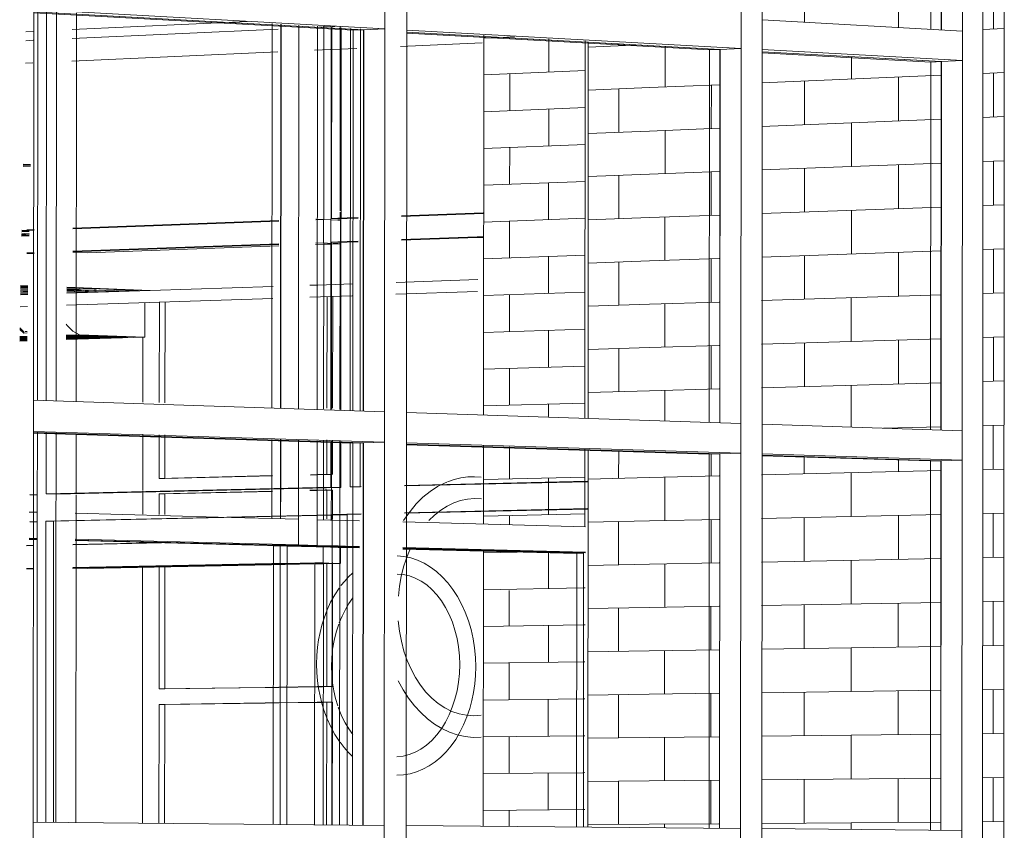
# Model space of a CAD drawing. Header units: metres. Extents: x -32 to 90, y -28 to 32.
# Tile 81 of 148: x 90.06464 to 90.06627, y 1.7775 to 1.77883. Entities that reach past the tile are written whole.
import ezdxf

# ---------------------------------------------------------------- set-up
doc = ezdxf.new("R2010")
doc.units = ezdxf.units.M
for name, color, linetype, lineweight in [('A-CLNG', 13, 'Continuous', 18), ('A-DOOR', 31, 'Continuous', 18), ('A-GENM', 13, 'Continuous', 18), ('A-GLAZ-CURT', 52, 'Continuous', 18), ('A-GLAZ-CWMG', 51, 'Continuous', 18), ('A-WALL', 113, 'Continuous', 18), ('A-WALL-PATT', 111, 'Continuous', 35), ('E-LITE-EQPM', 33, 'Continuous', 18)]:
    doc.layers.add(name, color=color, linetype=linetype, lineweight=lineweight)

# ---------------------------------------------------------------- blocks, each defined once
blk = doc.blocks.new('FP_44-3-RESTAURANTE- ÁREA DE REFEIÇÃO AMPLIADA')
at = {"layer": 'A-WALL-PATT', "lineweight": 9}
for p, q in [((3.3132192, 1.778802), (3.3132699, 1.7788043)), ((3.3133262, 1.778746), (3.3133262, 1.7788011)), ((3.3132191, 1.7787413), (3.3133866, 1.7787486)), ((3.3132618, 1.7786825), (3.3132619, 1.7787432)), ((3.3132191, 1.7786807), (3.3133866, 1.7786877)), ((3.3133261, 1.7786243), (3.3133261, 1.7786852)), ((3.313219, 1.77862), (3.3133865, 1.7786267)), ((3.3132617, 1.778561), (3.3132618, 1.7786218)), ((3.313219, 1.7785594), (3.3133865, 1.7785658)), ((3.313326, 1.7785027), (3.313326, 1.7785635)), ((3.313219, 1.7784988), (3.3133864, 1.7785049)), ((3.3132616, 1.7784396), (3.3132617, 1.7785003)), ((3.3132189, 1.7784381), (3.3133864, 1.7784439)), ((3.3133259, 1.778381), (3.313326, 1.7784418)), ((3.3132189, 1.7783775), (3.3133864, 1.778383)), ((3.3132616, 1.7783181), (3.3132616, 1.7783789)), ((3.3132188, 1.7783168), (3.3133863, 1.778322)), ((3.3133258, 1.7782593), (3.3133259, 1.7783201)), ((3.3132188, 1.7782562), (3.3133863, 1.7782611)), ((3.3132615, 1.7781967), (3.3132615, 1.7782574)), ((3.3132187, 1.7781955), (3.3133862, 1.7782001)), ((3.3133258, 1.7781779), (3.3133258, 1.7781985)), ((3.3132614, 1.7780752), (3.3132614, 1.7781282)), ((3.3132186, 1.7780742), (3.3133861, 1.7780782)), ((3.3133257, 1.7780706), (3.3133257, 1.7780768)), ((3.3133257, 1.7780254), (3.3133257, 1.7780701)), ((3.3132186, 1.7780136), (3.3133861, 1.7780173)), ((3.3132613, 1.7779996), (3.3132613, 1.7780145)), ((3.3133257, 1.7780159), (3.3133257, 1.7780254)), ((3.3132186, 1.7779529), (3.3133022, 1.7779546)), ((3.3133022, 1.7779546), (3.313317, 1.7779549)), ((3.3133256, 1.7778942), (3.3133256, 1.777954)), ((3.3132185, 1.7778922), (3.3133828, 1.7778953)), ((3.3132612, 1.7778323), (3.3132612, 1.7778912)), ((3.3133828, 1.7778953), (3.313386, 1.7778954)), ((3.3132185, 1.7778316), (3.3133828, 1.7778343)), ((3.3133255, 1.7777725), (3.3133255, 1.7778334)), ((3.3133828, 1.7778343), (3.313386, 1.7778344)), ((3.3132184, 1.7777709), (3.3133827, 1.7777734)), ((3.3132611, 1.7777108), (3.3132612, 1.7777716)), ((3.3133827, 1.7777734), (3.3133859, 1.7777734)), ((3.3132184, 1.7777102), (3.3133827, 1.7777124)), ((3.3133254, 1.7776508), (3.3133254, 1.7777117)), ((3.3133827, 1.7777124), (3.3133859, 1.7777125)), ((3.3132183, 1.7776496), (3.3133827, 1.7776515)), ((3.313261, 1.7775893), (3.3132611, 1.7776501)), ((3.3133827, 1.7776515), (3.3133858, 1.7776515)), ((3.3132183, 1.7775889), (3.3133826, 1.7775905)), ((3.3133253, 1.7775291), (3.3133253, 1.77759)), ((3.3133826, 1.7775905), (3.3133858, 1.7775906)), ((3.3132182, 1.7775283), (3.3133826, 1.7775296)), ((3.313261, 1.7775019), (3.313261, 1.7775286)), ((3.3133826, 1.7775296), (3.3133858, 1.7775296))]:
    blk.add_line(p, q, dxfattribs=at)
blk = doc.blocks.new('FP_50-3-RESTAURANTE- ÁREA DE REFEIÇÃO AMPLIADA')
at = {"layer": 'A-WALL-PATT', "lineweight": 9}
for p, q in [((3.3134419, 1.7787896), (3.3134419, 1.7787931)), ((3.3133915, 1.7787873), (3.3134768, 1.7787911)), ((3.3133914, 1.7787161), (3.3134925, 1.7787204)), ((3.3134418, 1.7786469), (3.3134419, 1.7787182)), ((3.3133914, 1.7786448), (3.3134925, 1.7786489)), ((3.3133913, 1.7785736), (3.3134924, 1.7785775)), ((3.3134417, 1.7785042), (3.3134418, 1.7785755)), ((3.3133913, 1.7785024), (3.3134924, 1.778506)), ((3.3133912, 1.7784311), (3.3134923, 1.7784346)), ((3.3134416, 1.7783615), (3.3134417, 1.7784329)), ((3.3133912, 1.7783599), (3.3134923, 1.7783631)), ((3.3133911, 1.7782886), (3.3134922, 1.7782917)), ((3.3134415, 1.7782188), (3.3134416, 1.7782901)), ((3.3133911, 1.7782174), (3.3134922, 1.7782202)), ((3.3134414, 1.7780761), (3.3134415, 1.7781218)), ((3.313391, 1.7780749), (3.3134921, 1.7780773)), ((3.3133909, 1.7780036), (3.313492, 1.7780058)), ((3.3134413, 1.7779334), (3.3134414, 1.7780047)), ((3.3133909, 1.7779324), (3.313492, 1.7779344)), ((3.3133908, 1.7778611), (3.3134919, 1.7778629)), ((3.3134412, 1.7777906), (3.3134413, 1.777862)), ((3.3133908, 1.7777898), (3.3134919, 1.7777914)), ((3.3133907, 1.7777186), (3.3134918, 1.7777199)), ((3.3134412, 1.7776479), (3.3134412, 1.7777193)), ((3.3133907, 1.7776473), (3.3134918, 1.7776485)), ((3.3133906, 1.777576), (3.3134917, 1.777577)), ((3.3134411, 1.7775051), (3.3134411, 1.7775765)), ((3.3133906, 1.7775048), (3.3134917, 1.7775055))]:
    blk.add_line(p, q, dxfattribs=at)
blk = doc.blocks.new('FP_51-3-RESTAURANTE- ÁREA DE REFEIÇÃO AMPLIADA')
at = {"layer": 'A-WALL-PATT', "lineweight": 9}
for p, q in [((3.3137479, 1.7788284), (3.3137479, 1.7788752)), ((3.3139029, 1.7788195), (3.3139029, 1.7788824)), ((3.3140593, 1.7788171), (3.3140593, 1.7788897)), ((3.3140419, 1.7788163), (3.3140768, 1.7788179)), ((3.3135179, 1.7787215), (3.3135179, 1.7787888)), ((3.3138252, 1.7787345), (3.3138252, 1.7787717)), ((3.3140418, 1.7787437), (3.3140767, 1.7787452)), ((3.3140592, 1.7786719), (3.3140593, 1.7787445)), ((3.3136774, 1.7787282), (3.313973, 1.7787408)), ((3.3137478, 1.7786593), (3.3137478, 1.7787312)), ((3.3139028, 1.7786655), (3.3139028, 1.7787378)), ((3.3134925, 1.7787204), (3.3136075, 1.7787253)), ((3.3135941, 1.778653), (3.3135942, 1.7787247)), ((3.3136773, 1.7786564), (3.3139729, 1.7786684)), ((3.3140418, 1.7786712), (3.3140767, 1.7786726)), ((3.3134925, 1.7786489), (3.3136075, 1.7786536)), ((3.3135178, 1.7785785), (3.3135178, 1.77865)), ((3.3138251, 1.7785903), (3.3138251, 1.7786624)), ((3.3140417, 1.7785986), (3.3140766, 1.7785999)), ((3.3140591, 1.7785266), (3.3140592, 1.7785992)), ((3.3134924, 1.7785775), (3.3136074, 1.7785819)), ((3.3136773, 1.7785846), (3.3139729, 1.7785959)), ((3.3137477, 1.7785153), (3.3137477, 1.7785873)), ((3.3139027, 1.7785209), (3.3139028, 1.7785932)), ((3.313594, 1.7785097), (3.3135941, 1.7785814)), ((3.3136772, 1.7785127), (3.3139729, 1.7785235)), ((3.313825, 1.778446), (3.313825, 1.7785181)), ((3.3140417, 1.778526), (3.3140766, 1.7785272)), ((3.3134924, 1.778506), (3.3136074, 1.7785102)), ((3.3135177, 1.7784355), (3.3135177, 1.778507)), ((3.3140416, 1.7784534), (3.3140766, 1.7784546)), ((3.3140591, 1.7783814), (3.3140591, 1.778454)), ((3.3134923, 1.7784346), (3.3136073, 1.7784385)), ((3.3135939, 1.7783664), (3.313594, 1.7784381)), ((3.3136772, 1.7784409), (3.3139728, 1.778451)), ((3.3137476, 1.7783713), (3.3137476, 1.7784433)), ((3.3139026, 1.7783763), (3.3139027, 1.7784486)), ((3.3136771, 1.7783691), (3.3139728, 1.7783786)), ((3.3138249, 1.7783017), (3.3138249, 1.7783738)), ((3.3140416, 1.7783808), (3.3140765, 1.7783819)), ((3.3134923, 1.7783631), (3.3136073, 1.7783668)), ((3.3135176, 1.7782924), (3.3135176, 1.7783639)), ((3.3136771, 1.7782972), (3.3139727, 1.7783061)), ((3.3140416, 1.7783082), (3.3140765, 1.7783092)), ((3.314059, 1.7782361), (3.314059, 1.7783087)), ((3.3134922, 1.7782917), (3.3136072, 1.7782951)), ((3.3135939, 1.7782231), (3.3135939, 1.7782947)), ((3.3137475, 1.7782274), (3.3137476, 1.7782994)), ((3.3139025, 1.7782317), (3.3139026, 1.778304)), ((3.313677, 1.7782254), (3.3139727, 1.7782337)), ((3.3138248, 1.7781605), (3.3138249, 1.7782295)), ((3.3140415, 1.7782356), (3.3140764, 1.7782366)), ((3.3134922, 1.7782202), (3.3136072, 1.7782234)), ((3.3135175, 1.7781707), (3.3135175, 1.7782209)), ((3.3138778, 1.7781588), (3.3139727, 1.7781612)), ((3.3140415, 1.778163), (3.3140764, 1.7781639)), ((3.3140589, 1.7780908), (3.3140589, 1.7781635)), ((3.3135938, 1.7780797), (3.3135938, 1.778117)), ((3.3137474, 1.7780834), (3.3137474, 1.7781122)), ((3.3139025, 1.7780871), (3.3139025, 1.7781073)), ((3.3134921, 1.7780773), (3.3136071, 1.77808)), ((3.313677, 1.7780817), (3.3139726, 1.7780888)), ((3.3138247, 1.7780131), (3.3138248, 1.7780852)), ((3.3140414, 1.7780904), (3.3140764, 1.7780912)), ((3.3135174, 1.7780064), (3.3135174, 1.7780779)), ((3.3136769, 1.7780098), (3.3139726, 1.7780163)), ((3.3139024, 1.7779424), (3.3139024, 1.7780148)), ((3.3140414, 1.7780178), (3.3140763, 1.7780186)), ((3.3140588, 1.7779455), (3.3140589, 1.7780182)), ((3.313492, 1.7780058), (3.313607, 1.7780083)), ((3.3135937, 1.7779364), (3.3135937, 1.778008)), ((3.3137473, 1.7779394), (3.3137474, 1.7780114)), ((3.313492, 1.7779344), (3.313607, 1.7779366)), ((3.3135173, 1.7778633), (3.3135173, 1.7779349)), ((3.3136769, 1.777938), (3.3139725, 1.7779438)), ((3.3138246, 1.7778688), (3.3138247, 1.7779409)), ((3.3140414, 1.7779452), (3.3140763, 1.7779459)), ((3.3136768, 1.7778661), (3.3139725, 1.7778714)), ((3.3139023, 1.7777978), (3.3139023, 1.7778701)), ((3.3140413, 1.7778726), (3.3140762, 1.7778732)), ((3.3140587, 1.7778002), (3.3140588, 1.7778729)), ((3.3134919, 1.7778629), (3.313607, 1.7778649)), ((3.3135936, 1.777793), (3.3135936, 1.7778647)), ((3.3137472, 1.7777954), (3.3137473, 1.7778674)), ((3.3134919, 1.7777914), (3.3136069, 1.7777932)), ((3.3135172, 1.7777203), (3.3135172, 1.7777918)), ((3.3136768, 1.7777943), (3.3139724, 1.7777989)), ((3.3138246, 1.7777244), (3.3138246, 1.7777966)), ((3.3140413, 1.7778), (3.3140762, 1.7778005)), ((3.3134918, 1.7777199), (3.3136069, 1.7777215)), ((3.3136767, 1.7777224), (3.3139724, 1.7777264)), ((3.3137472, 1.7776514), (3.3137472, 1.7777234)), ((3.3139022, 1.7776532), (3.3139022, 1.7777255)), ((3.3140412, 1.7777274), (3.3140762, 1.7777278)), ((3.3140586, 1.7776549), (3.3140587, 1.7777276)), ((3.3135935, 1.7776496), (3.3135935, 1.7777213)), ((3.3134918, 1.7776485), (3.3136068, 1.7776498)), ((3.3135171, 1.7775772), (3.3135171, 1.7776488)), ((3.3136767, 1.7776506), (3.3139724, 1.777654)), ((3.3138245, 1.7775801), (3.3138245, 1.7776523)), ((3.3140412, 1.7776547), (3.3140761, 1.7776551)), ((3.3134917, 1.777577), (3.3136068, 1.7775781)), ((3.3135934, 1.7775062), (3.3135934, 1.7775779)), ((3.3136766, 1.7775787), (3.3139723, 1.7775815)), ((3.3137471, 1.7775074), (3.3137471, 1.7775794)), ((3.3139021, 1.7775085), (3.3139022, 1.7775808)), ((3.3140412, 1.7775821), (3.3140761, 1.7775824)), ((3.3140586, 1.7775096), (3.3140586, 1.7775823)), ((3.3134917, 1.7775055), (3.3136067, 1.7775063)), ((3.313517, 1.7774996), (3.3135171, 1.7775057)), ((3.3136766, 1.7775069), (3.3139723, 1.777509)), ((3.3138244, 1.7774969), (3.3138244, 1.7775079)), ((3.3140411, 1.7775095), (3.314076, 1.7775098))]:
    blk.add_line(p, q, dxfattribs=at)

msp = doc.modelspace()

# ---------------------------------------------------------------- linework, layer by layer
at = {"layer": 'A-CLNG', "lineweight": 9}
for p, q in [((90.0647296, 1.7788161), (90.065018, 1.7788295)), ((90.0646534, 1.7788125), (90.0646656, 1.7788131)), ((90.0650692, 1.7788171), (90.0647296, 1.7788015)), ((90.0651415, 1.7788205), (90.0651298, 1.7788199)), ((90.0651559, 1.7788211), (90.065143, 1.7788205)), ((90.065163, 1.7788215), (90.0651568, 1.7788212)), ((90.0646651, 1.7787985), (90.0646534, 1.7787979)), ((90.0652707, 1.7787884), (90.0654051, 1.7787944)), ((90.0647288, 1.778764), (90.0650684, 1.7787793)), ((90.065129, 1.778782), (90.0651552, 1.7787832)), ((90.0651566, 1.7787832), (90.065199, 1.7787852)), ((90.0646526, 1.7787606), (90.0646647, 1.7787611)), ((90.064661, 1.778591), (90.0646488, 1.7785905)), ((90.0646489, 1.7785942), (90.0646611, 1.7785936)), ((90.0646465, 1.7784853), (90.0646587, 1.7784848)), ((90.0646585, 1.7784759), (90.0646463, 1.7784755)), ((90.065398, 1.7784038), (90.0652634, 1.7783992)), ((90.0646445, 1.7783942), (90.0646567, 1.7783938)), ((90.0647207, 1.7783912), (90.0648582, 1.7783858)), ((90.0650608, 1.7783924), (90.0648582, 1.7783856)), ((90.0651326, 1.7783948), (90.0651215, 1.7783945)), ((90.0651916, 1.7783968), (90.0651347, 1.7783949)), ((90.0646564, 1.778379), (90.0646442, 1.7783786)), ((90.0647201, 1.7783617), (90.0650604, 1.7783729)), ((90.0648582, 1.7783858), (90.0647205, 1.7783812)), ((90.0651211, 1.7783749), (90.0651912, 1.7783772)), ((90.065263, 1.7783796), (90.0653976, 1.778384)), ((90.0646438, 1.7783591), (90.064656, 1.7783595))]:
    msp.add_line(p, q, dxfattribs=at)
at = {"layer": 'A-DOOR', "lineweight": 9}
for p, q in [((90.065158, 1.778016), (90.0646864, 1.7780054)), ((90.064699, 1.7780051), (90.0651581, 1.7780154)), ((90.0651579, 1.7780166), (90.0651575, 1.7775044)), ((90.0652057, 1.7780177), (90.0651579, 1.7780166)), ((90.0651579, 1.7780166), (90.0651705, 1.7780163)), ((90.0651705, 1.7780163), (90.065158, 1.778016)), ((90.0651581, 1.7780154), (90.065183, 1.778016)), ((90.0651701, 1.7775043), (90.0651705, 1.7780163)), ((90.0651701, 1.7775043), (90.0651705, 1.7780163)), ((90.0651705, 1.7780163), (90.0652057, 1.7780171)), ((90.065183, 1.778016), (90.0651705, 1.7780163)), ((90.065183, 1.778016), (90.0651826, 1.7775042)), ((90.0655787, 1.7780261), (90.0652772, 1.7780193)), ((90.0652772, 1.7780187), (90.0655787, 1.7780254)), ((90.0646864, 1.7780054), (90.064686, 1.7775086)), ((90.0646864, 1.7780054), (90.064699, 1.7780051)), ((90.0646986, 1.7775085), (90.064699, 1.7780051)), ((90.0646706, 1.7779754), (90.0646584, 1.7779757)), ((90.0646584, 1.7779752), (90.0646705, 1.7779749)), ((90.0650838, 1.7779652), (90.0647343, 1.7779739)), ((90.0647343, 1.7779733), (90.0650726, 1.7779649)), ((90.0650726, 1.7779649), (90.0650614, 1.7779647)), ((90.0650726, 1.7779649), (90.0650722, 1.7775052)), ((90.0650726, 1.7779649), (90.0650722, 1.7775052)), ((90.0650726, 1.7779649), (90.0650838, 1.7779652)), ((90.0650838, 1.7779646), (90.0650726, 1.7779649)), ((90.0650835, 1.7775051), (90.0650838, 1.7779652)), ((90.065061, 1.7775053), (90.0650614, 1.7779647)), ((90.0650614, 1.7779647), (90.0650838, 1.7779641)), ((90.0651553, 1.7779629), (90.0650838, 1.7779646)), ((90.0650838, 1.7779641), (90.0651553, 1.7779623)), ((90.0651677, 1.7779625), (90.0651553, 1.7779629)), ((90.0651553, 1.7779623), (90.0651678, 1.777962)), ((90.0651802, 1.7779622), (90.0651679, 1.7779625)), ((90.0651679, 1.777962), (90.0651801, 1.7779617)), ((90.0651801, 1.7779617), (90.065203, 1.7779612)), ((90.065203, 1.7779617), (90.0651802, 1.7779622)), ((90.0652744, 1.7779594), (90.0655612, 1.7779522)), ((90.0655724, 1.7779525), (90.0652745, 1.7779599)), ((90.0655612, 1.7779522), (90.0655609, 1.7775009)), ((90.0655612, 1.7779522), (90.0655724, 1.7779525)), ((90.0655721, 1.7775008), (90.0655724, 1.7779525))]:
    msp.add_line(p, q, dxfattribs=at)
at = {"layer": 'A-GENM', "lineweight": 9}
for p, q in [((90.0648493, 1.778309), (90.0648494, 1.7783661)), ((90.0646501, 1.7783179), (90.0646431, 1.778324)), ((90.0646501, 1.7783156), (90.0646431, 1.7783215)), ((90.0646553, 1.7783068), (90.0646431, 1.7783064)), ((90.0646553, 1.7783063), (90.0646431, 1.7783059)), ((90.0646553, 1.7783058), (90.0646431, 1.7783054)), ((90.0646554, 1.7783102), (90.0646432, 1.7783098)), ((90.0646432, 1.7783088), (90.0646554, 1.7783092)), ((90.0646554, 1.7783087), (90.0646432, 1.7783083)), ((90.0646554, 1.7783082), (90.0646432, 1.7783078)), ((90.0646554, 1.7783077), (90.0646432, 1.7783073)), ((90.0646554, 1.7783072), (90.0646432, 1.7783069)), ((90.0646501, 1.7783156), (90.0646501, 1.7783179)), ((90.0646554, 1.7783158), (90.0646501, 1.7783156)), ((90.0646554, 1.7783181), (90.0646523, 1.778318)), ((90.0647996, 1.7783098), (90.0647194, 1.7783073)), ((90.0648067, 1.7783096), (90.0647194, 1.7783068)), ((90.0648139, 1.7783093), (90.0647194, 1.7783063)), ((90.0648493, 1.778309), (90.0647194, 1.7783049)), ((90.0648211, 1.778309), (90.0647194, 1.7783059)), ((90.0648211, 1.778309), (90.0647194, 1.7783059)), ((90.0647195, 1.7783112), (90.0647418, 1.7783119)), ((90.0647493, 1.7783117), (90.0647195, 1.7783107)), ((90.0647565, 1.7783114), (90.0647195, 1.7783102)), ((90.0647637, 1.7783111), (90.0647195, 1.7783098)), ((90.0647709, 1.7783109), (90.0647195, 1.7783093)), ((90.064778, 1.7783106), (90.0647195, 1.7783088)), ((90.0647852, 1.7783104), (90.0647195, 1.7783083)), ((90.0647924, 1.7783101), (90.0647195, 1.7783078)), ((90.0647415, 1.7783129), (90.0647196, 1.7783122)), ((90.0647415, 1.7783129), (90.0648493, 1.778309)), ((90.0647418, 1.7783119), (90.0647619, 1.7783112)), ((90.0647637, 1.7783111), (90.064769, 1.7783109)), ((90.0647709, 1.7783109), (90.0647762, 1.7783107)), ((90.064778, 1.7783106), (90.0647834, 1.7783104)), ((90.0647852, 1.7783104), (90.0647978, 1.7783099)), ((90.0647996, 1.7783098), (90.0648211, 1.778309)), ((90.0646553, 1.7783053), (90.0646431, 1.7783049)), ((90.0646553, 1.7783048), (90.0646431, 1.7783044)), ((90.0646553, 1.7783043), (90.0646431, 1.7783039)), ((90.0646553, 1.7783038), (90.0646431, 1.7783035)), ((90.0646553, 1.7783038), (90.0646431, 1.7783035)), ((90.0646553, 1.7783029), (90.0646431, 1.7783025))]:
    msp.add_line(p, q, dxfattribs=at)
msp.add_polyline3d([(90.0647195, 1.7783305, 0), (90.0647214, 1.778328, 0), (90.0647309, 1.778319, 0), (90.0647415, 1.7783129, 0)], dxfattribs=at)
at = {"layer": 'A-GLAZ-CURT', "lineweight": 9}
for p, q in [((90.0661453, 1.7794311), (90.0661449, 1.7788164)), ((90.0661623, 1.7788154), (90.0661627, 1.7794297)), ((90.0652102, 1.7788158), (90.0646663, 1.7788457)), ((90.0646663, 1.7788439), (90.0651927, 1.778815)), ((90.0646875, 1.778846), (90.0646869, 1.7782048)), ((90.0650591, 1.778826), (90.0650586, 1.7781928)), ((90.0650734, 1.7781923), (90.0650739, 1.7788251)), ((90.0651444, 1.7788221), (90.0651441, 1.778503)), ((90.0651561, 1.7781892), (90.0651566, 1.7788199)), ((90.0651574, 1.7788214), (90.0651571, 1.7785046)), ((90.0651712, 1.778517), (90.0651715, 1.7788206)), ((90.0651731, 1.778819), (90.0651726, 1.7781886)), ((90.0651883, 1.7788181), (90.0651878, 1.7781881)), ((90.0651927, 1.778815), (90.0651922, 1.7781874)), ((90.0652102, 1.7788158), (90.0651927, 1.778815)), ((90.0652043, 1.7781876), (90.0652048, 1.7788172)), ((90.0652097, 1.7781868), (90.0652102, 1.7788158)), ((90.0652811, 1.7788102), (90.0657801, 1.7787827)), ((90.0657976, 1.7787835), (90.0652812, 1.7788119)), ((90.0655752, 1.7787976), (90.0655748, 1.7781758)), ((90.0657801, 1.7787827), (90.0657797, 1.7781681)), ((90.0657976, 1.7787835), (90.0657801, 1.7787827)), ((90.0657972, 1.7781675), (90.0657976, 1.7787835)), ((90.0661623, 1.7787635), (90.0658669, 1.7787797)), ((90.0658669, 1.778778), (90.0661449, 1.7787627)), ((90.0661449, 1.7787627), (90.0661445, 1.7781562)), ((90.0661623, 1.7787635), (90.0661449, 1.7787627)), ((90.0661619, 1.7781556), (90.0661623, 1.7787635)), ((90.0647308, 1.7784889), (90.0650704, 1.7785014)), ((90.0651441, 1.7785029), (90.0651309, 1.7785035)), ((90.0651571, 1.7785046), (90.0651677, 1.778505)), ((90.0651571, 1.7785046), (90.0651677, 1.7785041)), ((90.0651677, 1.778505), (90.0651829, 1.7785055)), ((90.0651677, 1.7785041), (90.0651712, 1.7785039)), ((90.0651712, 1.7785051), (90.0651712, 1.7785153)), ((90.0651829, 1.7785044), (90.0651712, 1.7785039)), ((90.0651829, 1.7785055), (90.0652009, 1.7785062)), ((90.0652009, 1.778505), (90.0651829, 1.7785044)), ((90.0652725, 1.7785088), (90.0654069, 1.7785138)), ((90.0654068, 1.7785126), (90.0652725, 1.7785077)), ((90.0646668, 1.7784854), (90.0646546, 1.7784849)), ((90.0646547, 1.7784861), (90.0646668, 1.7784865)), ((90.065397, 1.7784743), (90.0652725, 1.7784698)), ((90.0652725, 1.7784687), (90.0653974, 1.7784732)), ((90.0654068, 1.7784746), (90.0653979, 1.7784743)), ((90.0653979, 1.7784732), (90.0654068, 1.7784735)), ((90.0650704, 1.7784626), (90.0647308, 1.7784505)), ((90.0651309, 1.7784647), (90.0651441, 1.7784641)), ((90.0651441, 1.7784641), (90.0651439, 1.7781904)), ((90.0651571, 1.7784657), (90.0651569, 1.77819)), ((90.0651677, 1.7784661), (90.0651571, 1.7784657)), ((90.0651571, 1.7784657), (90.0651676, 1.7784653)), ((90.0651676, 1.7784653), (90.0651712, 1.7784651)), ((90.0651829, 1.7784666), (90.0651677, 1.7784661)), ((90.065171, 1.7781895), (90.0651712, 1.7784651)), ((90.0651712, 1.7784651), (90.0651829, 1.7784655)), ((90.0652009, 1.7784673), (90.0651829, 1.7784666)), ((90.0651829, 1.7784655), (90.0652009, 1.7784662)), ((90.0646668, 1.7784482), (90.0646546, 1.7784478)), ((90.0646546, 1.7784467), (90.0646668, 1.7784471)), ((90.0651495, 1.7781919), (90.0651497, 1.778376)), ((90.065159, 1.7783763), (90.0651589, 1.7781916)), ((90.0648733, 1.7783669), (90.0648732, 1.778201)), ((90.0648825, 1.7782007), (90.0648827, 1.7783672)), ((90.0652097, 1.7781346), (90.0646657, 1.7781515)), ((90.0646657, 1.7781505), (90.0651922, 1.7781342)), ((90.0646868, 1.7781515), (90.0646868, 1.7780502)), ((90.0648731, 1.778148), (90.064873, 1.7780759)), ((90.0648824, 1.7780762), (90.0648825, 1.7781477)), ((90.0650586, 1.7781402), (90.0650585, 1.7780595)), ((90.0650733, 1.7780598), (90.0650733, 1.7781398)), ((90.0651438, 1.778138), (90.0651438, 1.778062)), ((90.0651494, 1.7780827), (90.0651495, 1.7781393)), ((90.065156, 1.7780614), (90.065156, 1.7781368)), ((90.0651568, 1.7781376), (90.0651568, 1.778062)), ((90.0651588, 1.778139), (90.0651588, 1.7780824)), ((90.0651709, 1.7780178), (90.0651709, 1.7781371)), ((90.0651725, 1.7781363), (90.0651725, 1.7780609)), ((90.0651878, 1.7781358), (90.0651877, 1.7780621)), ((90.0651922, 1.7781342), (90.0651917, 1.7775041)), ((90.0652097, 1.7781346), (90.0651922, 1.7781342)), ((90.0652042, 1.7780625), (90.0652043, 1.7781353)), ((90.0652092, 1.7775039), (90.0652097, 1.7781346)), ((90.0657971, 1.7781164), (90.0652806, 1.7781324)), ((90.0652806, 1.7781314), (90.0657797, 1.778116)), ((90.0655747, 1.7781242), (90.0655747, 1.7780719)), ((90.0657797, 1.778116), (90.0657793, 1.7774989)), ((90.0657971, 1.7781164), (90.0657797, 1.778116)), ((90.0657967, 1.7774988), (90.0657971, 1.7781164)), ((90.0661619, 1.7781051), (90.0658665, 1.7781143)), ((90.0658665, 1.7781133), (90.0661445, 1.7781047)), ((90.0661445, 1.7781047), (90.0661441, 1.7774957)), ((90.0661619, 1.7781051), (90.0661445, 1.7781047)), ((90.0661615, 1.7774956), (90.0661619, 1.7781051)), ((90.064873, 1.7780759), (90.0650595, 1.7780805)), ((90.0650595, 1.77808), (90.0648824, 1.7780757)), ((90.0651223, 1.778082), (90.0651335, 1.7780823)), ((90.0651334, 1.7780818), (90.0651223, 1.7780815)), ((90.0651464, 1.7780821), (90.0651334, 1.7780818)), ((90.0651335, 1.7780823), (90.0651465, 1.7780826)), ((90.0651568, 1.7780824), (90.0651464, 1.7780821)), ((90.0651465, 1.7780826), (90.0651494, 1.7780827)), ((90.0651568, 1.7780825), (90.0651494, 1.7780827)), ((90.064873, 1.7780759), (90.0648824, 1.7780757)), ((90.0651877, 1.7780621), (90.0652057, 1.7780625)), ((90.0652772, 1.7780642), (90.0655787, 1.7780714)), ((90.0655787, 1.7780705), (90.0652772, 1.7780634)), ((90.0655747, 1.7780712), (90.0655747, 1.7780266)), ((90.0646725, 1.778049), (90.06466, 1.7780494)), ((90.0646721, 1.778049), (90.06466, 1.7780487)), ((90.0646868, 1.7780502), (90.065156, 1.7780614)), ((90.0646868, 1.7780502), (90.0647033, 1.7780498)), ((90.0651725, 1.7780609), (90.0647033, 1.7780498)), ((90.0650595, 1.7780548), (90.064873, 1.7780504)), ((90.064873, 1.7780504), (90.064873, 1.7780163)), ((90.064873, 1.7780504), (90.0648824, 1.7780502)), ((90.0648824, 1.7780502), (90.0650595, 1.7780543)), ((90.0648824, 1.7780161), (90.0648824, 1.7780502)), ((90.0650585, 1.7780586), (90.0650585, 1.7780142)), ((90.0650732, 1.7780145), (90.0650733, 1.7780589)), ((90.0651334, 1.7780566), (90.0651215, 1.7780563)), ((90.0651215, 1.7780558), (90.0651334, 1.7780561)), ((90.0651464, 1.7780569), (90.0651334, 1.7780566)), ((90.0651334, 1.7780561), (90.0651464, 1.7780564)), ((90.0651438, 1.7780611), (90.0651437, 1.7780166)), ((90.0651494, 1.7780569), (90.0651464, 1.7780569)), ((90.0651464, 1.7780564), (90.0651588, 1.7780567)), ((90.0651494, 1.7780191), (90.0651494, 1.7780569)), ((90.0651494, 1.7780569), (90.0651588, 1.7780567)), ((90.0651725, 1.7780609), (90.065156, 1.7780614)), ((90.0651568, 1.7780615), (90.0651567, 1.7780175)), ((90.0651588, 1.7780567), (90.0651587, 1.7780193)), ((90.0651877, 1.7780621), (90.0652042, 1.7780616)), ((90.0650585, 1.7780142), (90.0650585, 1.7780098)), ((90.0650732, 1.7780094), (90.0650732, 1.7780145)), ((90.0651437, 1.7780166), (90.0651437, 1.7780079)), ((90.0651494, 1.778009), (90.0651494, 1.7780185)), ((90.0651567, 1.7780169), (90.0651567, 1.7780075)), ((90.0651587, 1.7780185), (90.0651587, 1.7780087)), ((90.0651708, 1.7780072), (90.0651709, 1.7780169)), ((90.0655747, 1.7780266), (90.0655746, 1.7779962)), ((90.0646599, 1.778004), (90.0646721, 1.7780043)), ((90.06466, 1.7780046), (90.0646724, 1.7780043)), ((90.0646542, 1.7779655), (90.0646664, 1.7779657)), ((90.0646664, 1.7779651), (90.0646542, 1.7779648)), ((90.0647304, 1.7779671), (90.064887, 1.7779704)), ((90.064887, 1.7779704), (90.0648905, 1.7779705)), ((90.0650584, 1.7779353), (90.0647304, 1.7779287)), ((90.0650809, 1.7779358), (90.0650584, 1.7779353)), ((90.0651295, 1.7779367), (90.0650809, 1.7779358)), ((90.0651292, 1.7775047), (90.0651295, 1.7779367)), ((90.0651295, 1.7779367), (90.0651437, 1.7779364)), ((90.0651437, 1.7779364), (90.0651433, 1.7775046)), ((90.0651492, 1.7777326), (90.0651493, 1.7779368)), ((90.0651587, 1.7779371), (90.0651585, 1.7777325)), ((90.0646664, 1.7779274), (90.0646542, 1.7779272)), ((90.0646542, 1.7779266), (90.0646663, 1.7779268)), ((90.0648729, 1.7779312), (90.0648728, 1.7777287)), ((90.0648821, 1.7777289), (90.0648823, 1.7779314)), ((90.0648728, 1.7777287), (90.0650477, 1.7777312)), ((90.0648728, 1.7777287), (90.0648821, 1.7777286)), ((90.0650477, 1.7777309), (90.0648821, 1.7777286)), ((90.0650477, 1.7777312), (90.0650703, 1.7777315)), ((90.0650702, 1.7777312), (90.0650477, 1.7777309)), ((90.0651332, 1.7777321), (90.0650702, 1.7777312)), ((90.0650703, 1.7777315), (90.0651332, 1.7777324)), ((90.0651332, 1.7777324), (90.0651421, 1.7777325)), ((90.0651421, 1.7777322), (90.0651332, 1.7777321)), ((90.0651421, 1.7777325), (90.0651492, 1.7777326)), ((90.0651585, 1.7777325), (90.0651421, 1.7777322)), ((90.0651585, 1.7777325), (90.0651492, 1.7777326)), ((90.0650477, 1.7777055), (90.0648727, 1.7777032)), ((90.0648821, 1.777703), (90.0650477, 1.7777052)), ((90.0650702, 1.7777058), (90.0650477, 1.7777055)), ((90.0650477, 1.7777052), (90.0650702, 1.7777055)), ((90.0651332, 1.7777067), (90.0650702, 1.7777058)), ((90.0650702, 1.7777055), (90.0651331, 1.7777064)), ((90.0651331, 1.7777064), (90.0651421, 1.7777065)), ((90.0651421, 1.7777068), (90.0651332, 1.7777067)), ((90.0651491, 1.7777069), (90.0651421, 1.7777068)), ((90.0651421, 1.7777065), (90.0651585, 1.7777067)), ((90.065149, 1.7775046), (90.0651491, 1.7777069)), ((90.0651491, 1.7777069), (90.0651585, 1.7777067)), ((90.0651585, 1.7777067), (90.0651583, 1.7775045)), ((90.0648727, 1.7777032), (90.0648726, 1.777507)), ((90.0648727, 1.7777032), (90.0648821, 1.777703)), ((90.0648819, 1.777507), (90.0648821, 1.777703))]:
    msp.add_line(p, q, dxfattribs=at)
at = {"layer": 'A-GLAZ-CWMG', "lineweight": 9}
for p, q in [((90.0658326, 1.7794558), (90.0658322, 1.7788096)), ((90.0658674, 1.779453), (90.065867, 1.7788076)), ((90.0661619, 1.7788154), (90.0661623, 1.7794297)), ((90.0661968, 1.7787892), (90.0661971, 1.7794269)), ((90.0662307, 1.7787873), (90.066231, 1.7794242)), ((90.0646665, 1.7788749), (90.0646659, 1.7781791)), ((90.065245, 1.7788675), (90.0652449, 1.7788174)), ((90.0652812, 1.7788154), (90.0652813, 1.7788655)), ((90.0652099, 1.7788158), (90.0646663, 1.7788457)), ((90.0652449, 1.7788174), (90.0646664, 1.7788493)), ((90.0646728, 1.7788468), (90.0646723, 1.7782053)), ((90.0647037, 1.7788451), (90.0647031, 1.7782042)), ((90.0647367, 1.7788433), (90.0647361, 1.7782032)), ((90.065245, 1.7788425), (90.0652444, 1.7781606)), ((90.0650731, 1.7781923), (90.0650736, 1.7788251)), ((90.0652813, 1.7788404), (90.0652807, 1.7781594)), ((90.0658322, 1.7788341), (90.0658322, 1.778785)), ((90.065867, 1.7787831), (90.065867, 1.7788322)), ((90.0661968, 1.7788134), (90.065867, 1.7788322)), ((90.0651031, 1.7788235), (90.0651026, 1.7781913)), ((90.065134, 1.7788218), (90.0651335, 1.7781903)), ((90.0652094, 1.7781868), (90.0652099, 1.7788158)), ((90.0652449, 1.7788174), (90.0652099, 1.7788158)), ((90.0658322, 1.778785), (90.0652812, 1.7788154)), ((90.0657972, 1.7787835), (90.0652812, 1.7788119)), ((90.0658322, 1.7788096), (90.0658318, 1.7781418)), ((90.0661968, 1.7788134), (90.0661968, 1.778765)), ((90.065867, 1.7788076), (90.0658666, 1.7781407)), ((90.0657968, 1.7781676), (90.0657972, 1.7787835)), ((90.0658322, 1.778785), (90.0657972, 1.7787835)), ((90.0661619, 1.7787635), (90.0658669, 1.7787797)), ((90.0661968, 1.778765), (90.065867, 1.7787831)), ((90.0661964, 1.7781302), (90.0661968, 1.7787892)), ((90.0662303, 1.7781291), (90.0662307, 1.7787873)), ((90.0661616, 1.7781556), (90.0661619, 1.7787635)), ((90.0661968, 1.778765), (90.0661619, 1.7787635)), ((90.0651438, 1.778503), (90.0651309, 1.7785025)), ((90.0651676, 1.7785019), (90.0651438, 1.778503)), ((90.0651438, 1.778503), (90.0651438, 1.7784642)), ((90.065172, 1.7785017), (90.0651676, 1.7785019)), ((90.065172, 1.7784663), (90.065172, 1.7785017)), ((90.0650704, 1.7785003), (90.0647308, 1.7784878)), ((90.0650703, 1.7784615), (90.0647308, 1.7784494)), ((90.0650703, 1.7784593), (90.0647545, 1.7784481)), ((90.065144, 1.778462), (90.0651308, 1.7784615)), ((90.0651438, 1.7784642), (90.0651309, 1.7784637)), ((90.0651438, 1.7784642), (90.065157, 1.7784636)), ((90.065157, 1.7784624), (90.065144, 1.778462)), ((90.0651676, 1.7784628), (90.065157, 1.7784624)), ((90.065159, 1.7784635), (90.0651676, 1.7784631)), ((90.0651676, 1.7784631), (90.065172, 1.778463)), ((90.065172, 1.778463), (90.0651676, 1.7784628)), ((90.065172, 1.778463), (90.065172, 1.7784663)), ((90.0647545, 1.7784481), (90.0647308, 1.7784491)), ((90.0646658, 1.7781535), (90.0646659, 1.7782047)), ((90.0652445, 1.7781857), (90.0646659, 1.7782047)), ((90.0646659, 1.7781791), (90.0646652, 1.7774831)), ((90.0652445, 1.7781857), (90.0652444, 1.7781355)), ((90.0652807, 1.7781344), (90.0652808, 1.7781845)), ((90.0658318, 1.7781664), (90.0652808, 1.7781845)), ((90.0652444, 1.7781606), (90.0652439, 1.7774786)), ((90.0658318, 1.7781664), (90.0658317, 1.7781173)), ((90.0658666, 1.7781162), (90.0658666, 1.7781653)), ((90.0661964, 1.7781544), (90.0658666, 1.7781653)), ((90.0652093, 1.7781346), (90.0646657, 1.7781515)), ((90.0652444, 1.7781355), (90.0646658, 1.7781535)), ((90.0646722, 1.778152), (90.0646721, 1.7780267)), ((90.0647031, 1.778151), (90.064703, 1.7780506)), ((90.0647361, 1.77815), (90.064736, 1.7780514)), ((90.0652807, 1.7781594), (90.0652802, 1.7774783)), ((90.0661964, 1.7781544), (90.0661964, 1.778106)), ((90.065073, 1.7780598), (90.065073, 1.7781398)), ((90.0651026, 1.7781388), (90.0651025, 1.7780605)), ((90.0651335, 1.7781379), (90.0651334, 1.7780613)), ((90.0652089, 1.7775039), (90.0652093, 1.7781346)), ((90.0652444, 1.7781355), (90.0652093, 1.7781346)), ((90.0657968, 1.7781164), (90.0652806, 1.7781324)), ((90.0658317, 1.7781173), (90.0652807, 1.7781344)), ((90.0658318, 1.7781418), (90.0658313, 1.7774739)), ((90.0658666, 1.7781407), (90.0658662, 1.7774736)), ((90.066196, 1.777471), (90.0661964, 1.7781302)), ((90.0662299, 1.7774708), (90.0662303, 1.7781291)), ((90.0657964, 1.7774988), (90.0657968, 1.7781164)), ((90.0658317, 1.7781173), (90.0657968, 1.7781164)), ((90.0661615, 1.7781051), (90.0658665, 1.7781143)), ((90.0661964, 1.778106), (90.0658666, 1.7781162)), ((90.0661612, 1.7774956), (90.0661615, 1.7781051)), ((90.0661964, 1.778106), (90.0661615, 1.7781051)), ((90.064703, 1.7780506), (90.0647029, 1.7780274)), ((90.064736, 1.7780489), (90.064736, 1.7780265)), ((90.0650729, 1.7780145), (90.065073, 1.7780589)), ((90.0651025, 1.7780596), (90.0651025, 1.7780152)), ((90.0651334, 1.7780604), (90.0651334, 1.7780159)), ((90.0646707, 1.7780201), (90.0646585, 1.7780204)), ((90.0646721, 1.7780267), (90.0646717, 1.7775087)), ((90.0647029, 1.7780274), (90.0647029, 1.7780058)), ((90.0649703, 1.7780121), (90.0647345, 1.7780184)), ((90.064736, 1.7780265), (90.0647359, 1.7780066)), ((90.0650729, 1.7780094), (90.0650729, 1.7780145)), ((90.0651025, 1.7780152), (90.0651025, 1.7779662)), ((90.0651334, 1.7780159), (90.0651333, 1.7779654)), ((90.0647029, 1.7780058), (90.0647025, 1.7775084)), ((90.0647359, 1.7780066), (90.0647355, 1.7775081)), ((90.0651025, 1.7780086), (90.0649703, 1.7780121)), ((90.0651025, 1.7780086), (90.0651025, 1.7779662)), ((90.0651333, 1.7779654), (90.0651334, 1.7780078)), ((90.0651554, 1.7780072), (90.0651334, 1.7780078)), ((90.0651806, 1.7780066), (90.0651554, 1.7780072)), ((90.0652032, 1.778006), (90.0651806, 1.7780066)), ((90.0655757, 1.7779961), (90.0652746, 1.7780041)), ((90.0646706, 1.7779756), (90.0646584, 1.7779759)), ((90.0646706, 1.777977), (90.0646585, 1.7779773)), ((90.0649008, 1.7779701), (90.0647304, 1.7779664)), ((90.0651025, 1.7779662), (90.0647344, 1.7779754)), ((90.0650729, 1.7779656), (90.0647344, 1.777974)), ((90.0649043, 1.7779701), (90.0649008, 1.7779701)), ((90.0651025, 1.7779662), (90.0650729, 1.7779656)), ((90.0651025, 1.7779662), (90.0650729, 1.7779656)), ((90.0650729, 1.7779656), (90.0651038, 1.7779648)), ((90.0651333, 1.7779654), (90.0651025, 1.7779662)), ((90.0651038, 1.7779648), (90.0651333, 1.7779654)), ((90.0651038, 1.7779648), (90.0651333, 1.7779654)), ((90.0651554, 1.7779649), (90.0651333, 1.7779654)), ((90.0651674, 1.7779646), (90.0651554, 1.7779649)), ((90.0651553, 1.7779635), (90.0651038, 1.7779648)), ((90.0651434, 1.7779634), (90.0651434, 1.7779364)), ((90.0651676, 1.7779632), (90.0651553, 1.7779635)), ((90.0651802, 1.7779629), (90.0651679, 1.7779632)), ((90.0651803, 1.7779643), (90.065168, 1.7779646)), ((90.0651716, 1.7779357), (90.0651716, 1.7779627)), ((90.0652031, 1.7779623), (90.0651802, 1.7779629)), ((90.0652031, 1.7779637), (90.0651803, 1.7779643)), ((90.0655756, 1.7779531), (90.0652745, 1.7779606)), ((90.0655757, 1.7779544), (90.0652746, 1.7779619)), ((90.0650584, 1.7779347), (90.0647303, 1.7779281)), ((90.0650583, 1.7779335), (90.0647541, 1.7779274)), ((90.0650808, 1.7779339), (90.0650583, 1.7779335)), ((90.0650809, 1.7779352), (90.0650584, 1.7779347)), ((90.0651279, 1.7779349), (90.0650808, 1.7779339)), ((90.065129, 1.7779361), (90.0650809, 1.7779352)), ((90.0651434, 1.7779364), (90.0651295, 1.7779361)), ((90.0651436, 1.7779352), (90.0651295, 1.7779349)), ((90.0651434, 1.7779364), (90.0651526, 1.7779362)), ((90.0651525, 1.7779353), (90.0651436, 1.7779352)), ((90.0651712, 1.7779357), (90.0651525, 1.7779353)), ((90.0651526, 1.7779362), (90.0651712, 1.7779357)), ((90.0647541, 1.7779274), (90.0647303, 1.7779279)), ((90.0646652, 1.7774575), (90.0646653, 1.7775087)), ((90.0652439, 1.7775036), (90.0646653, 1.7775087)), ((90.0652439, 1.7775036), (90.0652439, 1.7774535)), ((90.0652802, 1.7774532), (90.0652803, 1.7775033)), ((90.0658314, 1.7774985), (90.0652803, 1.7775033)), ((90.0658314, 1.7774985), (90.0658313, 1.7774494)), ((90.0658661, 1.7774491), (90.0658662, 1.7774982)), ((90.066196, 1.7774953), (90.0658662, 1.7774982))]:
    msp.add_line(p, q, dxfattribs=at)
at = {"layer": 'A-WALL', "lineweight": 9}
for p, q in [((90.0662643, 1.776383), (90.066266, 1.7794214)), ((90.065408, 1.7788071), (90.0654076, 1.7781815)), ((90.0655799, 1.7781749), (90.0655803, 1.7787959)), ((90.0648459, 1.7782019), (90.064846, 1.7783091)), ((90.0648458, 1.7780568), (90.0648459, 1.7781488)), ((90.0654075, 1.7781296), (90.0654075, 1.7780681)), ((90.0655794, 1.7775007), (90.0655799, 1.7781234)), ((90.0654075, 1.7780672), (90.0654074, 1.7780007)), ((90.0648458, 1.7780171), (90.0648458, 1.7780562)), ((90.0654074, 1.7779567), (90.0654071, 1.7775023)), ((90.0648453, 1.7775073), (90.0648457, 1.7779307))]:
    msp.add_line(p, q, dxfattribs=at)
at = {"layer": 'E-LITE-EQPM', "lineweight": 9}
for p, q in [((90.0646488, 1.7785905), (90.064661, 1.778591)), ((90.0646611, 1.7785936), (90.0646489, 1.7785942)), ((90.0646611, 1.7785927), (90.0646489, 1.7785932)), ((90.0646489, 1.7785932), (90.0646611, 1.7785927)), ((90.0646611, 1.7785927), (90.0646489, 1.7785932)), ((90.064661, 1.7785923), (90.0646489, 1.7785918)), ((90.0646587, 1.7784848), (90.0646465, 1.7784853)), ((90.0646587, 1.778484), (90.0646465, 1.7784845)), ((90.0646465, 1.7784845), (90.0646587, 1.778484)), ((90.0646587, 1.778484), (90.0646465, 1.7784845)), ((90.0646463, 1.7784784), (90.0646511, 1.7784785)), ((90.0646511, 1.7784785), (90.0646463, 1.7784784)), ((90.0646533, 1.7784784), (90.0646463, 1.7784782)), ((90.0646463, 1.7784782), (90.0646533, 1.7784784)), ((90.0646585, 1.778477), (90.0646463, 1.7784765)), ((90.0646463, 1.7784755), (90.0646585, 1.7784759)), ((90.0646464, 1.7784806), (90.0646586, 1.7784801)), ((90.0646586, 1.7784801), (90.0646464, 1.7784806)), ((90.0646586, 1.7784799), (90.0646464, 1.7784804)), ((90.0646464, 1.7784804), (90.0646586, 1.7784799)), ((90.0646586, 1.7784782), (90.0646464, 1.7784787)), ((90.0646587, 1.7784832), (90.0646465, 1.7784828)), ((90.0646443, 1.7783865), (90.0646565, 1.7783869)), ((90.0646565, 1.7783869), (90.0646443, 1.7783865)), ((90.0646444, 1.7783919), (90.0646566, 1.7783923)), ((90.0646566, 1.7783923), (90.0646444, 1.7783919)), ((90.0646566, 1.7783921), (90.0646444, 1.7783917)), ((90.0646444, 1.7783917), (90.0646566, 1.7783921)), ((90.0646566, 1.7783906), (90.0646444, 1.7783902)), ((90.0646566, 1.7783896), (90.0646444, 1.7783901)), ((90.0646444, 1.7783901), (90.0646566, 1.7783896)), ((90.0646566, 1.7783881), (90.0646444, 1.7783886)), ((90.0646567, 1.7783938), (90.0646445, 1.7783942)), ((90.0646567, 1.7783931), (90.0646445, 1.7783936)), ((90.0646445, 1.7783936), (90.0646567, 1.7783931)), ((90.0646445, 1.7783936), (90.0646567, 1.7783931)), ((90.0646457, 1.7783902), (90.0646566, 1.7783898)), ((90.0646566, 1.7783898), (90.0646457, 1.7783902)), ((90.0647206, 1.7783891), (90.0647389, 1.7783897)), ((90.0647389, 1.7783897), (90.0647206, 1.7783891)), ((90.0647414, 1.7783896), (90.0647206, 1.7783889)), ((90.0647206, 1.7783889), (90.0647414, 1.7783896)), ((90.0647613, 1.7783888), (90.0647206, 1.7783874)), ((90.0647206, 1.7783873), (90.0647683, 1.7783854)), ((90.0647683, 1.7783854), (90.0647206, 1.7783873)), ((90.0647659, 1.7783853), (90.0647206, 1.7783871)), ((90.0647206, 1.7783871), (90.0647659, 1.7783853)), ((90.0648582, 1.7783858), (90.0647207, 1.7783912)), ((90.0648388, 1.7783859), (90.0647207, 1.7783906)), ((90.0647207, 1.7783906), (90.0648388, 1.7783859)), ((90.0647207, 1.7783906), (90.0648388, 1.7783859)), ((90.0647613, 1.7783886), (90.0647638, 1.7783887)), ((90.0647659, 1.7783888), (90.0647659, 1.7783864)), ((90.0647683, 1.7783887), (90.0647683, 1.7783854)), ((90.0647683, 1.7783854), (90.0648132, 1.7783869)), ((90.0648132, 1.7783869), (90.0647683, 1.7783854)), ((90.0648157, 1.7783868), (90.0647683, 1.7783852)), ((90.0647683, 1.7783852), (90.0648157, 1.7783868)), ((90.0646442, 1.7783812), (90.0646564, 1.7783816)), ((90.0646564, 1.7783816), (90.0646442, 1.7783812)), ((90.0646564, 1.7783815), (90.0646442, 1.7783811)), ((90.0646442, 1.7783811), (90.0646564, 1.7783815)), ((90.0646564, 1.77838), (90.0646442, 1.7783795)), ((90.0646442, 1.7783786), (90.0646564, 1.778379)), ((90.0646565, 1.7783868), (90.0646443, 1.7783863)), ((90.0646443, 1.7783863), (90.0646565, 1.7783868)), ((90.0646565, 1.7783852), (90.0646443, 1.7783848)), ((90.0646565, 1.7783832), (90.0646443, 1.7783836)), ((90.0646565, 1.7783847), (90.0646486, 1.778385)), ((90.0646486, 1.778385), (90.0646565, 1.7783847)), ((90.0646525, 1.778385), (90.0646565, 1.7783848)), ((90.0646565, 1.7783848), (90.0646525, 1.778385)), ((90.0647205, 1.7783812), (90.0648582, 1.7783858)), ((90.0647205, 1.7783838), (90.0647451, 1.7783846)), ((90.0647451, 1.7783846), (90.0647205, 1.7783838)), ((90.0647476, 1.7783845), (90.0647205, 1.7783836)), ((90.0647205, 1.7783836), (90.0647476, 1.7783845)), ((90.0647659, 1.7783836), (90.0647205, 1.7783821)), ((90.0647683, 1.7783837), (90.0647206, 1.7783856)), ((90.0647659, 1.7783835), (90.0647683, 1.7783835)), ((90.0647683, 1.7783835), (90.0647659, 1.7783835)), ((90.0647683, 1.7783835), (90.0647659, 1.7783835)), ((90.064834, 1.7783859), (90.0647683, 1.7783837)), ((90.0647683, 1.7783854), (90.0647683, 1.7783837)), ((90.064834, 1.7783857), (90.0648388, 1.7783859)), ((90.0648388, 1.7783859), (90.064834, 1.7783857)), ((90.0648388, 1.7783859), (90.064834, 1.7783857))]:
    msp.add_line(p, q, dxfattribs=at)
for points in [[(90.0653484, 1.7780703, 0), (90.0653592, 1.7780741, 0), (90.0653703, 1.7780767, 0), (90.0653815, 1.7780783, 0), (90.0653927, 1.7780787, 0), (90.0654039, 1.7780779, 0)], [(90.0652864, 1.7780215, 0), (90.0652967, 1.7780338, 0), (90.0653077, 1.7780447, 0), (90.0653195, 1.7780542, 0), (90.0653318, 1.7780623, 0), (90.0653445, 1.7780687, 0)], [(90.0653445, 1.7780687, 0), (90.0653458, 1.7780693, 0), (90.0653471, 1.7780698, 0)], [(90.0653371, 1.7780236, 0), (90.0653476, 1.7780302, 0), (90.0653585, 1.7780355, 0), (90.0653697, 1.7780394, 0), (90.065381, 1.7780418, 0), (90.0653925, 1.7780428, 0), (90.065404, 1.7780422, 0)], [(90.0652758, 1.7780063, 0), (90.0652799, 1.7780126, 0), (90.0652842, 1.7780186, 0)], [(90.0652842, 1.7780186, 0), (90.0652853, 1.7780201, 0), (90.0652864, 1.7780215, 0)], [(90.0653174, 1.7780062, 0), (90.065327, 1.7780155, 0), (90.0653371, 1.7780236, 0)], [(90.0652759, 1.7779299, 0), (90.0652794, 1.7779409, 0), (90.0652834, 1.7779516, 0), (90.065288, 1.777962, 0)], [(90.065265, 1.7779483, 0), (90.0652764, 1.7779472, 0), (90.0652877, 1.7779448, 0), (90.0652988, 1.7779411, 0), (90.0653096, 1.777936, 0), (90.0653201, 1.7779297, 0), (90.0653301, 1.7779222, 0), (90.0653396, 1.7779135, 0), (90.0653486, 1.7779037, 0), (90.0653569, 1.7778929, 0), (90.0653646, 1.7778811, 0), (90.0653714, 1.7778685, 0), (90.0653775, 1.7778551, 0), (90.0653827, 1.7778411, 0), (90.065387, 1.7778265, 0), (90.0653903, 1.7778115, 0), (90.0653928, 1.7777962, 0), (90.0653942, 1.7777806, 0), (90.0653947, 1.7777649, 0)], [(90.0651726, 1.7778991, 0), (90.0651787, 1.7779066, 0), (90.0651852, 1.7779136, 0), (90.0651919, 1.7779201, 0)], [(90.065265, 1.7779181, 0), (90.0652752, 1.7779172, 0), (90.0652853, 1.777915, 0), (90.0652951, 1.7779113, 0), (90.0653047, 1.7779063, 0), (90.0653139, 1.7779001, 0), (90.0653226, 1.7778925, 0), (90.0653307, 1.7778838, 0), (90.0653382, 1.777874, 0), (90.065345, 1.7778632, 0), (90.065351, 1.7778515, 0), (90.0653562, 1.777839, 0), (90.0653605, 1.7778258, 0), (90.0653639, 1.7778121, 0), (90.0653664, 1.7777979, 0), (90.0653679, 1.7777835, 0), (90.0653683, 1.7777689, 0)], [(90.0652672, 1.7778819, 0), (90.065269, 1.7778982, 0), (90.0652719, 1.7779142, 0), (90.0652759, 1.7779299, 0)], [(90.0651447, 1.7778454, 0), (90.0651497, 1.7778589, 0), (90.0651556, 1.7778717, 0), (90.0651623, 1.7778838, 0), (90.0651696, 1.7778951, 0)], [(90.0651697, 1.7778375, 0), (90.0651744, 1.7778488, 0), (90.0651798, 1.7778595, 0), (90.0651858, 1.7778695, 0), (90.0651924, 1.7778787, 0)], [(90.0651341, 1.7777974, 0), (90.0651358, 1.7778098, 0), (90.0651382, 1.7778219, 0), (90.0651411, 1.7778338, 0), (90.0651447, 1.7778454, 0)], [(90.065157, 1.7777657, 0), (90.0651575, 1.7777801, 0), (90.0651589, 1.7777944, 0), (90.0651613, 1.7778084, 0), (90.0651647, 1.7778221, 0), (90.0651689, 1.7778353, 0)], [(90.0654037, 1.7776854, 0), (90.0653915, 1.7776844, 0), (90.0653793, 1.7776852, 0), (90.0653672, 1.7776876, 0), (90.0653554, 1.7776916, 0), (90.0653439, 1.7776972, 0), (90.0653329, 1.7777045, 0), (90.0653225, 1.7777132, 0), (90.0653127, 1.7777233, 0), (90.0653036, 1.7777347, 0), (90.0652954, 1.7777473, 0), (90.0652881, 1.777761, 0), (90.0652817, 1.7777756, 0), (90.0652764, 1.7777911, 0), (90.0652722, 1.7778072, 0), (90.0652691, 1.7778239, 0), (90.0652671, 1.7778409, 0)], [(90.0651325, 1.7777697, 0), (90.0651329, 1.7777836, 0), (90.0651341, 1.7777974, 0)], [(90.065134, 1.7777419, 0), (90.0651329, 1.7777557, 0), (90.0651325, 1.7777697, 0)], [(90.0651673, 1.7777006, 0), (90.0651636, 1.7777129, 0), (90.0651607, 1.7777257, 0), (90.0651586, 1.7777389, 0), (90.0651574, 1.7777522, 0), (90.065157, 1.7777657, 0)], [(90.0653683, 1.7777689, 0), (90.0653678, 1.7777543, 0), (90.0653663, 1.7777398, 0), (90.0653639, 1.7777255, 0), (90.0653605, 1.7777117, 0), (90.0653561, 1.7776984, 0), (90.0653509, 1.7776857, 0), (90.0653449, 1.7776738, 0), (90.0653381, 1.7776628, 0), (90.0653305, 1.7776528, 0), (90.0653224, 1.7776438, 0), (90.0653137, 1.777636, 0), (90.0653045, 1.7776295, 0), (90.0652949, 1.7776242, 0), (90.065285, 1.7776203, 0), (90.065275, 1.7776177, 0), (90.0652648, 1.7776165, 0)], [(90.0653947, 1.7777649, 0), (90.0653943, 1.7777508, 0), (90.0653931, 1.7777368, 0), (90.0653911, 1.7777229, 0), (90.0653883, 1.7777094, 0), (90.0653848, 1.7776962, 0)], [(90.0651445, 1.7776936, 0), (90.065141, 1.7777052, 0), (90.0651381, 1.7777172, 0), (90.0651357, 1.7777295, 0), (90.065134, 1.7777419, 0)], [(90.0654036, 1.7776489, 0), (90.0653905, 1.7776487, 0), (90.0653773, 1.7776501, 0), (90.0653643, 1.777653, 0), (90.0653515, 1.7776574, 0), (90.0653389, 1.7776634, 0), (90.0653268, 1.7776707, 0), (90.0653151, 1.7776795, 0), (90.065304, 1.7776896, 0), (90.0652936, 1.777701, 0), (90.0652838, 1.7777136, 0), (90.0652749, 1.7777272, 0), (90.0652668, 1.7777419, 0)], [(90.0651703, 1.7776417, 0), (90.0651627, 1.7776534, 0), (90.0651558, 1.7776661, 0), (90.0651498, 1.7776795, 0), (90.0651445, 1.7776936, 0)], [(90.0651696, 1.7776943, 0), (90.0651689, 1.7776962, 0), (90.0651682, 1.7776981, 0)], [(90.0651922, 1.7776537, 0), (90.0651856, 1.7776627, 0), (90.0651797, 1.7776726, 0), (90.0651743, 1.7776831, 0), (90.0651696, 1.7776943, 0)], [(90.0653848, 1.7776962, 0), (90.0653802, 1.7776825, 0), (90.0653748, 1.7776695, 0), (90.0653686, 1.7776571, 0), (90.0653617, 1.7776455, 0), (90.0653541, 1.7776348, 0), (90.0653458, 1.777625, 0), (90.065337, 1.7776161, 0), (90.0653277, 1.7776084, 0), (90.0653179, 1.7776017, 0), (90.0653078, 1.7775962, 0), (90.0652973, 1.7775918, 0), (90.0652866, 1.7775887, 0), (90.0652757, 1.7775869, 0), (90.0652647, 1.7775863, 0)], [(90.0651917, 1.7776172, 0), (90.0651845, 1.7776243, 0), (90.0651776, 1.7776321, 0), (90.0651711, 1.7776406, 0)]]:
    msp.add_polyline3d(points, dxfattribs=at)

# ---------------------------------------------------------------- block references
at = {"layer": 'A-WALL', "lineweight": 9}
for name in ['FP_51-3-RESTAURANTE- ÁREA DE REFEIÇÃO AMPLIADA', 'FP_50-3-RESTAURANTE- ÁREA DE REFEIÇÃO AMPLIADA', 'FP_44-3-RESTAURANTE- ÁREA DE REFEIÇÃO AMPLIADA']:
    msp.add_blockref(name, (86.7521889, 0), dxfattribs=at)

doc.saveas('drawing.dxf')
